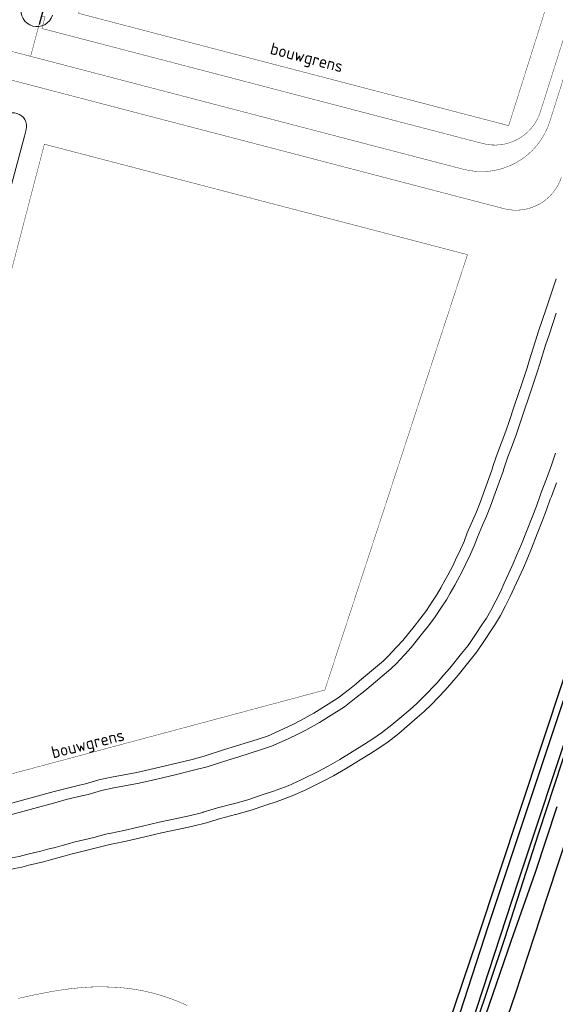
# Model space of a CAD drawing. Header units: metres. Extents: x 102000 to 105000, y 414600 to 420766.
# Tile 122 of 206: x 103392 to 103526, y 418410 to 418658. Entities that reach past the tile are written whole.
import ezdxf
from ezdxf.enums import TextEntityAlignment as Align

# ---------------------------------------------------------------- set-up
doc = ezdxf.new("R2010")
doc.units = ezdxf.units.M
doc.linetypes.add('DGN Style 2', pattern=[10.029034, 6.01742, -4.011614])
doc.layers.get('0').update_dxf_attribs({"color": 8})
for name, color, linetype, lineweight in [('00-Ontwerp DKIV', 8, 'Continuous', 0), ('N-PV-KG-GRENS_BOUWVLAK', 7, 'DGN Style 2', 0), ('N-WE-GW-TALUDLIJN-G', 90, 'Continuous', 18), ('N-WE-WH-WATERLIJN-G', 150, 'Continuous', 5)]:
    doc.layers.add(name, color=color, linetype=linetype, lineweight=lineweight)
doc.styles.add('NLCS-ISO-ANNOTATIEF-T25', font='NLCS-ISO.ttf', dxfattribs={"height": 2.5})

msp = doc.modelspace()

# ---------------------------------------------------------------- linework, layer by layer
for p, q in [((103400.78, 418671.61), (103396.73, 418656.44)), ((103539.82, 418520.99), (103525.55, 418477.88)), ((103522.34, 418453.27), (103538.95, 418504.24)), ((103528.49, 418491.92), (103506.8, 418426.51)), ((103531.12, 418483.18), (103517.12, 418441.05)), ((103525.55, 418477.88), (103509.54, 418429.89)), ((103526.84, 418459.75), (103521.4, 418443.29)), ((103524.4, 418437.03), (103530.47, 418455.55)), ((103513.76, 418426.71), (103522.34, 418453.27)), ((103521.4, 418443.29), (103515.33, 418426.18)), ((103517.12, 418441.05), (103497.73, 418381.89)), ((103516.43, 418412.75), (103524.4, 418437.03)), ((103509.54, 418429.89), (103501.43, 418404.77)), ((103506.38, 418404.71), (103513.76, 418426.71)), ((103506.8, 418426.51), (103498.7, 418402.51)), ((103515.33, 418426.18), (103507.8, 418404.26)), ((103512.95, 418402.64), (103516.43, 418412.75))]:
    msp.add_line(p, q)
at = {"layer": '00-Ontwerp DKIV', "transparency": 33554687, "const_width": 0.1}
msp.add_lwpolyline([(103527.83, 418672.47), (103526.34, 418667.73), (103524.84, 418662.99), (103523.34, 418658.25), (103514.72, 418630.99), (103406.64, 418659.21), (103465.62, 418885.16), (103583.27, 418854.44)], dxfattribs=at)
for points in [[(103529.59, 418656.27), (103522.69, 418634.48, -0.399334), (103508.22, 418626.49), (103397.43, 418655.41), (103398.22, 418658.31), (103397.3, 418658.55), (103394.59, 418648.41), (103503.35, 418620.01, 0.399334), (103503.35, 418620.01, 0.399334), (103525.05, 418632), (103532.45, 418655.37)], [(103532.45, 418655.37), (103525.05, 418632, -0.399334), (103503.35, 418620.01), (103394.59, 418648.41), (103386.56, 418650.5), (103384.78, 418643.73), (103392.5, 418641.72), (103513.53, 418610.12, 0.399334), (103528, 418618.11)]]:
    msp.add_lwpolyline(points, format="xyb", dxfattribs=at)
msp.add_lwpolyline([(103354.24, 418458.53), (103398.05, 418626.32), (103504.37, 418598.56), (103468.52, 418489.12), (103354.24, 418458.53)], close=True, dxfattribs=at)
at = {"layer": '00-Ontwerp DKIV', "transparency": 33554687, "const_width": 0.1, "flags": 128}
msp.add_lwpolyline([(103433.95, 418409.81), (103432.73, 418410.37), (103431.5, 418410.89), (103430.26, 418411.38), (103429, 418411.83), (103427.73, 418412.25), (103426.45, 418412.64), (103425.16, 418412.98), (103423.86, 418413.29), (103422.55, 418413.57), (103421.24, 418413.81), (103419.91, 418414.01), (103418.59, 418414.18), (103417.25, 418414.31), (103415.92, 418414.4), (103414.58, 418414.46), (103414.49, 418414.46), (103413.17, 418414.51), (103411.84, 418414.52), (103410.49, 418414.5), (103409.09, 418414.44), (103407.68, 418414.34), (103406.25, 418414.22), (103404.09, 418413.98), (103401.89, 418413.67), (103399.67, 418413.3), (103397.42, 418412.88), (103395.15, 418412.42), (103393.35, 418412.03), (103391.47, 418411.61, 0.010761)], format="xyb", dxfattribs=at)
at = {"layer": 'N-WE-GW-TALUDLIJN-G', "color": 8, "transparency": 33554687, "flags": 128}
for points in [[(103392.33, 418660.91, 0.98295), (103400.05, 418658.72)], [(103357.86, 418497.92), (103363.24, 418517.73), (103372.54, 418551.73), (103378.14, 418572.79), (103387.13, 418606.13), (103393.04, 418628.38), (103393.46, 418630, 0.991063), (103387.07, 418631.81), (103383.18, 418617.68), (103376.13, 418591.02), (103371.34, 418572.64), (103356.16, 418515.53), (103351.77, 418499.6)], [(103526.63, 418592.44), (103525.01, 418587.49), (103524.08, 418584.73), (103522.34, 418579.54), (103521.38, 418576.63), (103519.89, 418571.9), (103519.36, 418570.09), (103518.06, 418566.09), (103517.11, 418563.4), (103516.08, 418560.45), (103514.92, 418556.89), (103514.01, 418554.23), (103512.83, 418551.05), (103511.93, 418548.65), (103510.84, 418545.54), (103510.61, 418544.67), (103510.05, 418543.21), (103508.73, 418539.51), (103507.57, 418536.3), (103506.63, 418533.88), (103505.65, 418531.68), (103504.32, 418528.61), (103503.5, 418526.44), (103502.62, 418524.41), (103501.35, 418521.81), (103500.68, 418520.31), (103499.46, 418518.03), (103498.78, 418516.84), (103497.67, 418514.85), (103496.73, 418513.23), (103495.57, 418511.43), (103494.05, 418509.15), (103492.41, 418506.97), (103490.94, 418505.13), (103488.13, 418501.61), (103486.59, 418499.94), (103485.3, 418498.54), (103484.61, 418497.79), (103483.24, 418496.46), (103477.25, 418491.4), (103476.43, 418490.68), (103474.76, 418489.38), (103471.88, 418487.18), (103469.34, 418485.54), (103465.79, 418483.34), (103462.41, 418481.45), (103460.66, 418480.55), (103458.12, 418479.33), (103454.12, 418477.54), (103451.79, 418476.77), (103446.08, 418475), (103443.31, 418474.16), (103438.18, 418472.5), (103435.21, 418471.69), (103429.91, 418470.4), (103424.57, 418469.18), (103421.3, 418468.4), (103414.93, 418467.2), (103411.74, 418466.54), (103408.38, 418465.55), (103406.88, 418465.25), (103402.85, 418464.23), (103400.54, 418463.62), (103359.77, 418452.5, -0.379906)], [(103375.79, 418441.45, 0.031161), (103405.05, 418447.92), (103406.14, 418448.19), (103411.18, 418449.42), (103414.14, 418450.18), (103415.37, 418450.43), (103418.6, 418451.1), (103423.3, 418452.22), (103427.52, 418453.19), (103431.48, 418454.06), (103435.04, 418454.8), (103439.13, 418455.79), (103439.29, 418455.93), (103442.29, 418456.86), (103446.1, 418457.84), (103446.19, 418457.86), (103450, 418458.91), (103453.7, 418460.15), (103456.53, 418461.13), (103460.3, 418462.52), (103463.74, 418464.06), (103468.25, 418466.31), (103470.69, 418467.54), (103473.7, 418469.32), (103479.96, 418473.19), (103482.1, 418474.52), (103484.42, 418476.13), (103487.1, 418478.21), (103489.17, 418479.93), (103491.73, 418482.19), (103493.52, 418483.72), (103495.29, 418485.49), (103498.77, 418489.11), (103500.44, 418491.04), (103502.06, 418492.85), (103505.04, 418496.59), (103506.73, 418498.71), (103508.81, 418501.81), (103510.28, 418504.01), (103511.45, 418505.74), (103512.64, 418507.82), (103513.95, 418510.32), (103515.13, 418512.62), (103516.1, 418514.8), (103517.27, 418517.31), (103518.41, 418519.82), (103519.34, 418522.01), (103520.46, 418524.72), (103521.89, 418528.35), (103523.18, 418531.56), (103524.26, 418534.38), (103525.18, 418537.12), (103525.45, 418537.81), (103526.76, 418541.19)]]:
    msp.add_lwpolyline(points, format="xyb", dxfattribs=at)
at = {"layer": 'N-WE-WH-WATERLIJN-G', "color": 8, "flags": 128}
for points in [[(103526.69, 418583.85), (103524.95, 418578.67), (103524, 418575.79), (103522.52, 418571.1), (103521.99, 418569.28), (103520.66, 418565.21), (103519.71, 418562.5), (103518.68, 418559.57), (103517.52, 418556.02), (103516.6, 418553.31), (103515.4, 418550.08), (103514.51, 418547.72), (103513.47, 418544.73), (103513.23, 418543.83), (103512.63, 418542.26), (103511.32, 418538.58), (103510.15, 418535.33), (103509.16, 418532.82), (103508.17, 418530.58), (103506.87, 418527.58), (103506.05, 418525.4), (103505.12, 418523.26), (103503.84, 418520.64), (103503.15, 418519.1), (103501.87, 418516.7), (103501.17, 418515.49), (103500.06, 418513.49), (103499.08, 418511.8), (103497.87, 418509.92), (103496.29, 418507.56), (103494.58, 418505.29), (103493.09, 418503.41), (103490.21, 418499.82), (103488.62, 418498.08), (103487.33, 418496.69), (103486.59, 418495.87), (103485.09, 418494.42), (103479.04, 418489.31), (103478.18, 418488.56), (103476.44, 418487.21), (103473.46, 418484.93), (103470.81, 418483.22), (103467.19, 418480.97), (103463.71, 418479.02), (103461.88, 418478.09), (103459.28, 418476.83), (103455.11, 418474.98), (103452.63, 418474.15), (103446.89, 418472.37), (103444.14, 418471.53), (103438.97, 418469.86), (103435.89, 418469.03), (103430.54, 418467.72), (103425.19, 418466.5), (103421.87, 418465.71), (103415.46, 418464.5), (103412.41, 418463.87), (103409.04, 418462.87), (103407.48, 418462.57), (103403.54, 418461.57), (103401.26, 418460.96), (103360.46, 418449.84, -0.376424)], [(103375.25, 418444.15, 0.031338), (103404.35, 418450.58), (103405.49, 418450.86), (103410.51, 418452.08), (103413.52, 418452.86), (103414.82, 418453.13), (103418, 418453.78), (103422.67, 418454.89), (103426.91, 418455.87), (103430.9, 418456.75), (103434.44, 418457.49), (103437.84, 418458.31), (103437.94, 418458.39), (103441.53, 418459.51), (103445.48, 418460.52), (103445.55, 418460.54), (103449.2, 418461.54), (103452.81, 418462.75), (103455.61, 418463.72), (103459.27, 418465.07), (103462.57, 418466.54), (103467.01, 418468.77), (103469.37, 418469.96), (103472.28, 418471.67), (103478.51, 418475.53), (103480.58, 418476.82), (103482.79, 418478.35), (103485.38, 418480.36), (103487.38, 418482.01), (103489.93, 418484.27), (103491.65, 418485.74), (103493.33, 418487.42), (103496.74, 418490.96), (103498.37, 418492.85), (103499.96, 418494.63), (103502.89, 418498.3), (103504.51, 418500.34), (103506.53, 418503.34), (103507.99, 418505.55), (103509.12, 418507.2), (103510.22, 418509.14), (103511.5, 418511.58), (103512.65, 418513.82), (103513.6, 418515.95), (103514.77, 418518.46), (103515.89, 418520.93), (103516.8, 418523.07), (103517.91, 418525.75), (103519.34, 418529.36), (103520.62, 418532.57), (103521.68, 418535.31), (103522.6, 418538.06), (103522.89, 418538.8), (103524.19, 418542.17), (103525.48, 418545.62), (103526.51, 418548.62)]]:
    msp.add_lwpolyline(points, format="xyb", dxfattribs=at)

# ---------------------------------------------------------------- texts
at = {"layer": 'N-PV-KG-GRENS_BOUWVLAK', "transparency": 33554687, "style": 'NLCS-ISO-ANNOTATIEF-T25'}
for rotation, p in [(345.3107, (103463.38, 418645.83)), (14.1789, (103409.53, 418473.33))]:
    msp.add_text('bouwgrens', height=3, rotation=rotation, dxfattribs=at).set_placement(p, align=Align.BOTTOM_CENTER)

doc.saveas('drawing.dxf')
